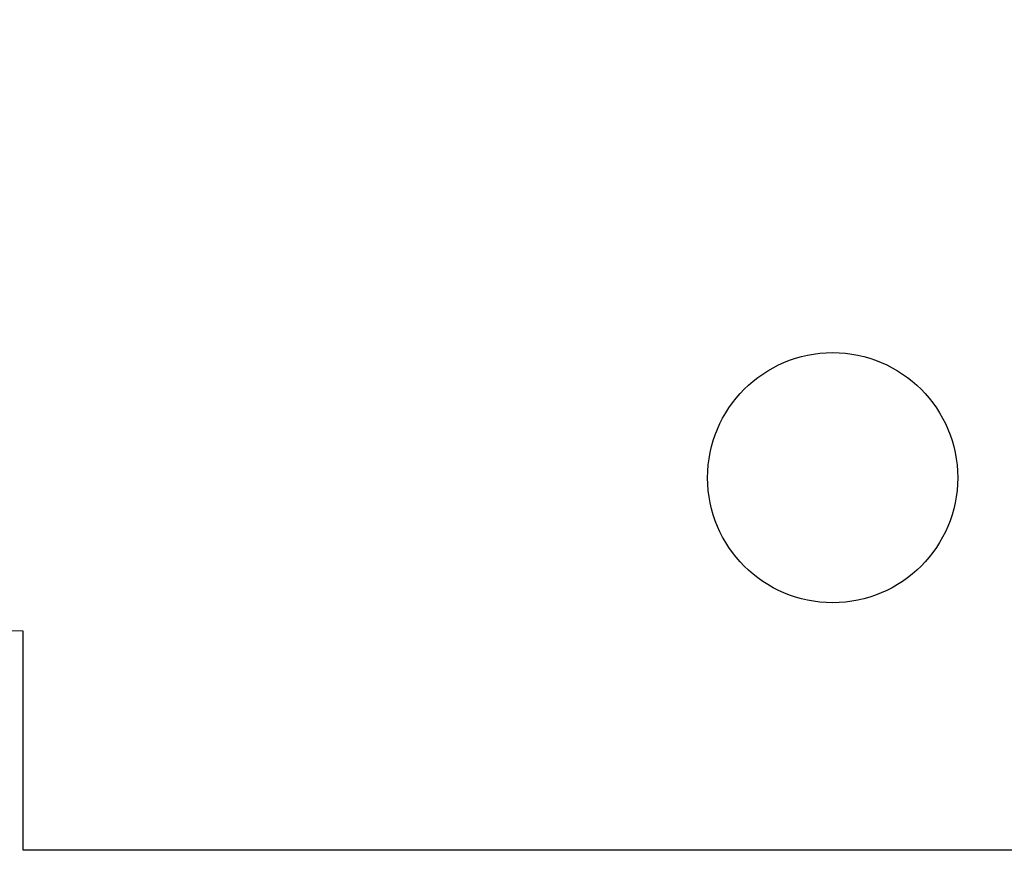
# Model space of a CAD drawing. Header units: millimetres. Extents: x -20520 to 12860, y -2780 to 10870.
# Tile 142 of 147: x -730 to -415, y 6653 to 6919. Entities that reach past the tile are written whole.
import ezdxf

# ---------------------------------------------------------------- set-up
doc = ezdxf.new("R2010")
doc.units = ezdxf.units.MM
doc.header["$LTSCALE"] = 0.5
doc.header["$MEASUREMENT"] = 0
doc.linetypes.add('PLINE', pattern=[0])
doc.layers.add('0(Nye konstruksjoner)', color=7, linetype='Continuous')
doc.layers.add('858- Detaljer(Nye konstruksjoner)', color=7, linetype='Continuous')
doc.linetypes.add('Membran', pattern='A,0,[2,A-2607.160 Prinsippsnitt fløy F1.Shx,S=0.253968,R=0,X=0,Y=0],-32,0', length=32)
doc.dimstyles.new('GENERATED_STYLE__1', dxfattribs={"dimtxt": 0.18, "dimasz": 76, "dimexe": 0.18, "dimexo": 0.0625, "dimgap": 0, "dimtad": 0, "dimtih": 1, "dimtoh": 1, "dimdec": 4, "dimzin": 0, "dimdsep": 46, "dimcen": 0.09, "dimadec": 0, "dimazin": 0, "dimtfac": 1, "dimtdec": 4, "dimtmove": 0, "dimatfit": 3, "dimldrblk": 'ARROWHEAD_17', "dimfxl": 1, "dimtolj": 1, "dimtzin": 0, "dimarcsym": 0})

# ---------------------------------------------------------------- blocks, each defined once
blk = doc.blocks.new('ARROWHEAD_17')
at = {"linetype": 'Continuous'}
for p, q in [((-0.1876, -0.7), (0.1876, 0.7)), ((0, 0), (-1, 0))]:
    blk.add_line(p, q, dxfattribs=at)

msp = doc.modelspace()

# ---------------------------------------------------------------- linework, layer by layer
at = {"layer": '0(Nye konstruksjoner)', "linetype": 'PLINE'}
msp.add_circle((-470, 6772), 40, dxfattribs=at)
at = {"layer": '858- Detaljer(Nye konstruksjoner)', "linetype": 'Membran'}
msp.add_lwpolyline([(-13179, 8522.78), (-13179, 8579.38), (-12879, 8541.5), (-12879, 8275.33), (-6224.74, 7036.03), (-6224.74, 6860.37), (-729, 6722.98), (-729, 6653), (-231, 6653), (-231, 6950)], dxfattribs=at)

# ---------------------------------------------------------------- leaders
at = {"layer": '858- Detaljer(Nye konstruksjoner)', "linetype": 'PLINE', "annotation_type": 0, "has_hookline": 1, "hookline_direction": 0, "text_width": 2801.9}
msp.add_leader([(-3774, 6271.9), (-3774, 7385.49), (-3356.78, 7340.07)], dimstyle='GENERATED_STYLE__1', dxfattribs=at)

doc.saveas('drawing.dxf')
